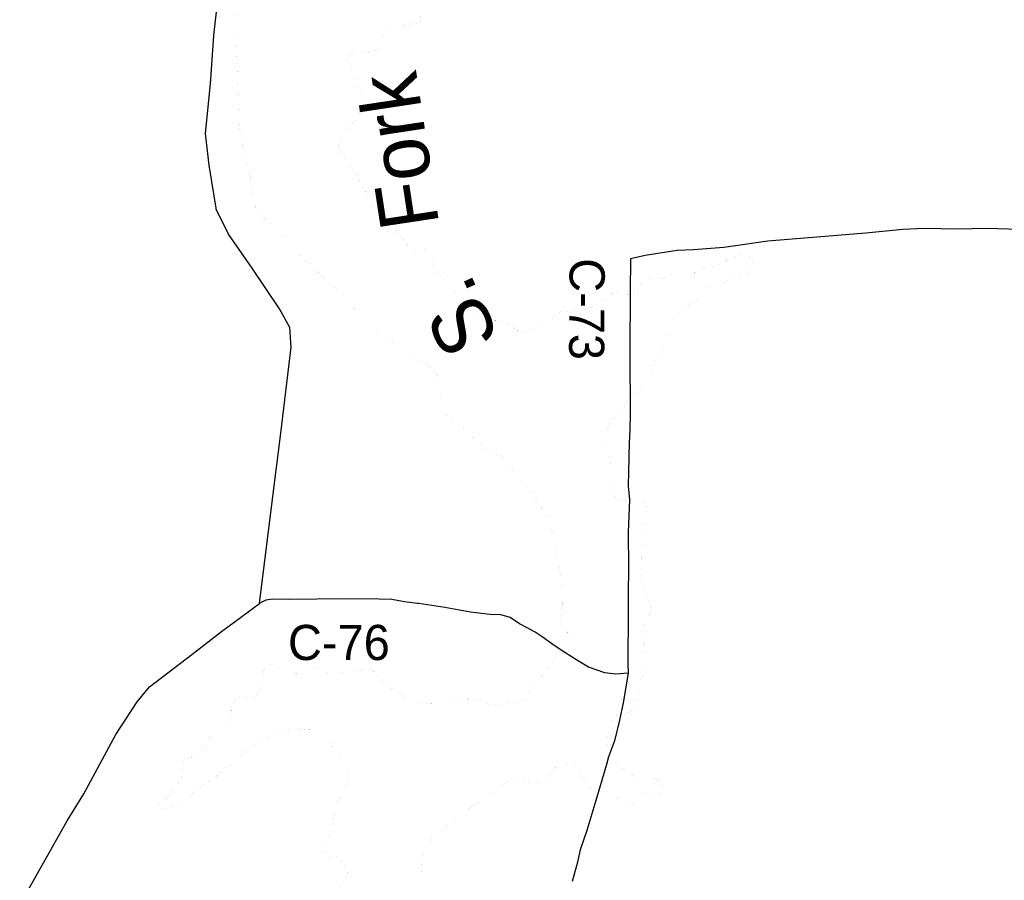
# Model space of a CAD drawing. Header units: feet. Extents: x 2045852 to 2423567, y 671180 to 1091522.
# Tile 46 of 101: x 2207659 to 2216065, y 927436 to 934786. Entities that reach past the tile are written whole.
import ezdxf
from ezdxf.enums import TextEntityAlignment as Align

# ---------------------------------------------------------------- set-up
doc = ezdxf.new("R2010")
doc.units = ezdxf.units.FT
doc.header["$MEASUREMENT"] = 0
doc.linetypes.add('stream', pattern=[1.4, 0.7, -0.1, 0.1, -0.1, 0.1, -0.1, 0.1, -0.1])
for name, color, linetype in [('GM_X_County_Road', 3, 'Continuous'), ('GM_X_County_Road_Text', 3, 'Continuous'), ('GM_X_Major_River', 5, 'stream'), ('GM_X_Major_River_Text', 5, 'Continuous'), ('GM_X_State_Route', 1, 'Continuous')]:
    doc.layers.add(name, color=color, linetype=linetype)
doc.styles.add('Style-font30', font='font30.shx')
doc.styles.add('Style-font31', font='font31.shx')

msp = doc.modelspace()

# ---------------------------------------------------------------- linework, layer by layer
at = {"layer": 'GM_X_County_Road', "flags": 128}
for points in [[(2216193.1, 932994.1), (2215918, 933001.9), (2215667.1, 932997.8), (2215378, 933001.6), (2215197.4, 932993.4), (2214882.2, 932961.1), (2214498.8, 932930.8), (2214047.1, 932894.4), (2213671.7, 932840), (2213410.8, 932819.7), (2213272.3, 932813.6), (2212999.3, 932771.3), (2212874.8, 932743.1), (2212870.8, 932462.2), (2212868.8, 931954.4), (2212870.9, 931400.6), (2212864.5, 931210.8), (2212864.5, 931210.7)], [(2212864.5, 931210.7), (2212863.5, 931180.9), (2212858.9, 931047.4), (2212854.9, 930804.6), (2212865, 930684.2), (2212853, 930405.3), (2212857.1, 930104.3), (2212855.1, 929883.6), (2212853.7, 929809.3), (2212853.1, 929781.3), (2212853.2, 929608.7), (2212851.2, 929410.1), (2212851.2, 929283.6), (2212853.3, 929203.4)], [(2212853.3, 929203.4), (2212744.9, 929197.3), (2212654.5, 929207.3), (2212516, 929255.3), (2212421.6, 929311.5), (2212313.2, 929381.6), (2212222.9, 929441.7), (2212118.5, 929515.9), (2212060.3, 929554), (2211992, 929592.1), (2211925.7, 929626.2), (2211845.4, 929680.3), (2211759.1, 929706.3), (2211697.5, 929701.9), (2211508.1, 929726.3), (2211289.1, 929764.5), (2211068.2, 929798.7), (2211054.6, 929800.4), (2210945.7, 929813.7), (2210837.2, 929832.8), (2210728.9, 929837.9), (2210415.9, 929839.2), (2210197.3, 929837.3), (2209966.6, 929833.2), (2209816.2, 929836), (2209760.1, 929829.4), (2209726.1, 929811.1), (2209706.9, 929800.4)], [(2212853.3, 929203.4), (2212811.2, 928952.6), (2212781.1, 928802.1), (2212737, 928625.5), (2212686.8, 928489), (2212668.4, 928424), (2212632.7, 928298.4), (2212568.5, 928089.7), (2212502.3, 927860.9), (2212444.1, 927696.4), (2212418.1, 927578), (2212375.9, 927425.5)]]:
    msp.add_lwpolyline(points, dxfattribs=at)
at = {"layer": 'GM_X_Major_River', "ltscale": 0.333, "const_width": 0.18, "flags": 128}
for points in [[(2210938.8, 935517.1), (2210943.1, 935507.2), (2210945.4, 935497.2), (2210947.8, 935485.3), (2210952.4, 935465.3), (2210954.7, 935453.4), (2210957.1, 935441.4), (2210961.4, 935431.5), (2210961.7, 935421.5), (2210964, 935409.5), (2210964.5, 935395.5), (2210964.8, 935383.4), (2210965.1, 935373.4), (2210965.7, 935351.4), (2210968.1, 935339.4), (2210968.5, 935325.4), (2210973.9, 935277.4), (2210978.9, 935245.4), (2210983.5, 935225.5), (2210988, 935205.6), (2210994.7, 935183.7), (2210999.3, 935163.8), (2211003.7, 935149.8), (2211010.4, 935128), (2211014.8, 935114), (2211019.2, 935100.1), (2211023.6, 935086.2), (2211028.1, 935068.3), (2211032.6, 935054.4), (2211041.3, 935030.5), (2211047.8, 935014.7), (2211054.2, 935000.8), (2211058.7, 934982.9), (2211063.1, 934969), (2211065.5, 934955), (2211070, 934939.1), (2211072.4, 934925.1), (2211074.8, 934913.2), (2211077.1, 934903.2), (2211079.7, 934883.2), (2211080.1, 934869.2), (2211082.4, 934859.2), (2211082.8, 934843.2), (2211083.1, 934833.2), (2211081.5, 934821.1), (2211080.4, 934790.9), (2211076.8, 934774.8), (2211071.3, 934756.6), (2211059.4, 934752.2), (2211039.3, 934753.7), (2211027.2, 934755.3), (2211011.3, 934750.9), (2210989.4, 934744.2), (2210969.5, 934741.7), (2210957.5, 934739.3), (2210929.4, 934738.5), (2210913.4, 934738.1), (2210883.4, 934733.2), (2210857.6, 934726.4), (2210843.5, 934726), (2210818.1, 934705.3), (2210788.2, 934698.4), (2210780.6, 934684.1), (2210768.8, 934675.8), (2210763.5, 934651.6), (2210753.9, 934635.2), (2210750.4, 934619.1), (2210746.8, 934604.9), (2210743.2, 934588.8), (2210735.7, 934572.5), (2210732.1, 934556.4), (2210728.6, 934540.2), (2210722.9, 934528), (2210695, 934521.2), (2210657.2, 934512.1), (2210633.3, 934507.4), (2210621.2, 934507.1), (2210601.1, 934508.5), (2210583, 934512), (2210570.9, 934513.7), (2210552.7, 934517.2), (2210538.7, 934516.8), (2210528.6, 934518.5), (2210514.6, 934518.1), (2210509.2, 934497.9), (2210485.4, 934489.2), (2210474.4, 934450.8), (2210473, 934430.7), (2210473.3, 934420.7), (2210475.8, 934402.7), (2210480.4, 934382.8), (2210484.9, 934366.8), (2210493.9, 934335), (2210506.8, 934305.3), (2210519.5, 934279.5), (2210526, 934263.7), (2210532.3, 934253.8), (2210549.8, 934204.2), (2210556.4, 934184.3), (2210565, 934164.5), (2210569.4, 934150.6)], [(2209658, 935414.6), (2209652.6, 935394.3), (2209647, 935380.1), (2209635.7, 935353.7), (2209626.3, 935333.4), (2209620.6, 935321.2), (2209614.9, 935309), (2209609.3, 935294.8), (2209594.3, 935258.3), (2209587.2, 935228), (2209579.7, 935211.7), (2209574.1, 935197.5), (2209570.5, 935183.4), (2209566.7, 935173.3), (2209563.3, 935155.1), (2209559.9, 935132.9), (2209556.2, 935120.8), (2209552.5, 935110.7), (2209549, 935094.5), (2209547.3, 935082.4), (2209545.6, 935072.4), (2209543.9, 935062.3), (2209542.2, 935050.2), (2209538.6, 935038.1), (2209535, 935023.9), (2209531.3, 935013.8), (2209529.9, 934991.7), (2209526.4, 934973.5), (2209524.9, 934955.4), (2209523.4, 934939.3), (2209522, 934919.2), (2209520.7, 934895.1), (2209517.7, 934860.9), (2209515.1, 934812.7), (2209512, 934780.5), (2209512, 934710.3), (2209510.7, 934688.2), (2209511.3, 934666.2), (2209509.9, 934644.1), (2209508.6, 934622), (2209509.3, 934597.9), (2209509.9, 934575.9), (2209510.6, 934553.8), (2209511.6, 934519.8), (2209512.5, 934487.7), (2209513.4, 934457.6), (2209514.2, 934429.6), (2209517, 934403.5), (2209517.8, 934373.5), (2209518.7, 934343.4), (2209519.6, 934313.4), (2209520.5, 934281.3), (2209521.4, 934251.2), (2209522.3, 934219.2), (2209523.5, 934179.1), (2209524.3, 934151), (2209525.1, 934122.9), (2209525.8, 934098.9), (2209528.5, 934074.9), (2209529.4, 934044.8), (2209530.5, 934008.8), (2209531.5, 933972.7), (2209534.4, 933942.7), (2209535.2, 933914.6), (2209536, 933886.5), (2209538.8, 933858.6), (2209554.8, 933722.6)], [(2210569.4, 934150.6), (2210574.8, 934104.6), (2210570, 934062.3), (2210570.5, 934044.3), (2210569.1, 934024.2), (2210567.4, 934014.1), (2210560.4, 933979.8), (2210549, 933957.4), (2210518.1, 933914.4), (2210500.6, 933895.9), (2210490.9, 933885.6), (2210481.3, 933871.3), (2210456.2, 933838.4), (2210444.5, 933826.1), (2210433.6, 933787.7), (2210410, 933770.9), (2210400.1, 933764.6), (2210400.5, 933752.6), (2210385.3, 933724.1), (2210380, 933697.9), (2210386.7, 933676), (2210393.3, 933654.1), (2210405.9, 933636.4), (2210414.3, 933624.6), (2210424.8, 933606.9), (2210439.5, 933585.2), (2210456.2, 933561.6), (2210472.8, 933542), (2210485.4, 933524.3), (2210525.1, 933469.3), (2210537.7, 933451.6), (2210548.3, 933431.8), (2210560.8, 933414.1), (2210569.3, 933396.3), (2210579.8, 933382.6), (2210588.3, 933366.8), (2210594.6, 933354.9), (2210605.4, 933331.2), (2210613.8, 933317.4), (2210618.3, 933299.4), (2210624.8, 933281.6), (2210631.4, 933261.7), (2210638, 933243.8), (2210644.4, 933230), (2210648.8, 933218.1), (2210657.1, 933206.3), (2210669.7, 933188.5), (2210690.3, 933169.1), (2210700.6, 933161.3), (2210710.8, 933153.6), (2210721, 933149.9), (2210737.3, 933140.3), (2210751.4, 933136.7), (2210763.5, 933135.1), (2210783.7, 933129.6), (2210793.9, 933125.9), (2210812.2, 933116.4), (2210826.6, 933102.7), (2210835, 933090.9), (2210845.4, 933079.2), (2210851.8, 933067.3), (2210858.1, 933057.5), (2210862.6, 933039.6), (2210867.1, 933021.7), (2210873.6, 933005.8), (2210878.1, 932989.9), (2210884.5, 932976), (2210888.9, 932964.1), (2210914, 932928.7), (2210924.3, 932917), (2210934.8, 932903.2), (2210945.4, 932883.5), (2210961.8, 932871.9), (2210970.1, 932862.1), (2210984.5, 932850.5), (2210998.9, 932834.8), (2211013.3, 932825.2), (2211023.5, 932819.5), (2211039.7, 932813.9), (2211049.8, 932812.2), (2211061.9, 932808.5), (2211076, 932806.9), (2211099.8, 932815.6), (2211115.7, 932820.1), (2211125.7, 932822.4), (2211143.7, 932824.9), (2211163.7, 932825.5), (2211182.1, 932813.9), (2211194.4, 932804.3), (2211204.8, 932790.5), (2211205.4, 932770.5), (2211193.9, 932752.1), (2211188.4, 932733.9), (2211188.7, 932723.9), (2211189.2, 932709.8), (2211193.7, 932689.9), (2211200.3, 932672), (2211206.7, 932660.2), (2211213.3, 932638.3), (2211262.8, 932593.6), (2211279.3, 932578)], [(2209554.8, 933722.6), (2209561.4, 933702.7), (2209567.8, 933690.9), (2209572.2, 933677), (2209576.8, 933657), (2209583.4, 933639.2), (2209589.9, 933621.3), (2209594.5, 933599.3), (2209599.4, 933569.4), (2209606.2, 933543.5), (2209611, 933517.6), (2209615.6, 933495.6), (2209620.2, 933475.7), (2209624.9, 933453.8), (2209629.6, 933429.8), (2209634.3, 933405.9), (2209636.9, 933383.9), (2209637.4, 933367.9), (2209639.8, 933355.9), (2209642.2, 933341.9), (2209642.5, 933331.9), (2209644.9, 933317.9), (2209647.3, 933304), (2209647.8, 933287.9), (2209650.2, 933272), (2209652.6, 933260), (2209652.9, 933250), (2209655.2, 933240), (2209659.6, 933224.1), (2209663.9, 933214.2), (2209670.5, 933196.3), (2209674.9, 933182.4), (2209679.2, 933172.5), (2209689.7, 933156.7), (2209696.1, 933144.9), (2209706.5, 933131.1), (2209743.8, 933090.1), (2209758.2, 933076.4), (2209770.7, 933060.7), (2209791.2, 933047.3), (2209807.6, 933033.7), (2209824.1, 933018.1), (2209844.6, 933002.7), (2209863.1, 932987.2), (2209881.7, 932971.6), (2209898, 932960), (2209910.4, 932950.4), (2209922.7, 932940.7), (2209935, 932931), (2209949.3, 932921.4), (2209952.3, 932919)], [(2210015.5, 932792.7), (2209952.3, 932919)], [(2210015.5, 932792.7), (2210023.4, 932789.1), (2210039.7, 932779.5), (2210056.1, 932768), (2210070.4, 932758.3), (2210084.8, 932744.7), (2210091.3, 932730.8), (2210109.8, 932715.3), (2210128.2, 932703.8), (2210140.4, 932696.1), (2210150.7, 932688.4), (2210159, 932678.6), (2210169.3, 932668.9), (2210183.8, 932653.2), (2210194.1, 932643.5), (2210208.6, 932627.9), (2210225.1, 932614.3), (2210239.6, 932596.7), (2210249.9, 932586.9), (2210260.4, 932573.2), (2210274.7, 932561.5), (2210289.4, 932539.9), (2210315.9, 932524.6), (2210336.6, 932505.1), (2210361.3, 932483.8), (2210381.9, 932462.3), (2210402.6, 932440.8)], [(2213242, 932233.8), (2213255.8, 932250), (2213273.6, 932270.3), (2213287.5, 932282.5), (2213299.4, 932294.7), (2213309.3, 932302.8), (2213319.3, 932309), (2213335.2, 932323.2), (2213345.1, 932329.4), (2213357, 932337.5), (2213375, 932345.8), (2213392.9, 932358), (2213412.8, 932374.3), (2213436.7, 932384.7), (2213452.6, 932396.9), (2213468.5, 932409.1), (2213486.4, 932423.4), (2213500.3, 932433.6), (2213510.2, 932443.7), (2213531.9, 932472.1), (2213541.8, 932484.3), (2213553.6, 932498.4), (2213569.6, 932502.7), (2213583.6, 932508.8), (2213597.6, 932513), (2213607.6, 932517.2), (2213617.5, 932521.3), (2213629.5, 932527.5), (2213645.4, 932537.7), (2213671.4, 932546), (2213689.3, 932554.3), (2213703.3, 932558.5), (2213713.3, 932560.6), (2213725.3, 932564.7), (2213743.3, 932573), (2213757.3, 932575.2), (2213771.3, 932577.3), (2213785.3, 932581.5), (2213803.3, 932585.8), (2213813.3, 932587.9), (2213825.3, 932592), (2213835.3, 932598.2), (2213847.3, 932602.3), (2213857.2, 932610.5), (2213867.2, 932614.6), (2213881.1, 932624.8), (2213894.9, 932643.1), (2213904.8, 932653.2), (2213910.7, 932663.3), (2213916.3, 932693.5), (2213916.1, 932707.5), (2213913.8, 932729.6), (2213891.3, 932761.4), (2213871.2, 932769.2), (2213849.1, 932772.9), (2213827, 932772.7), (2213802.9, 932770.4), (2213792.9, 932770.2), (2213774.9, 932764), (2213761, 932757.8), (2213747, 932753.7), (2213731, 932749.4), (2213715.1, 932739.2), (2213701.1, 932733), (2213681.1, 932722.7), (2213665.2, 932714.5), (2213651.3, 932706.3), (2213639.3, 932700.2), (2213629.3, 932696), (2213615.3, 932691.8), (2213593.3, 932685.6), (2213577.3, 932681.3), (2213557.3, 932677.1), (2213537.3, 932672.8), (2213513.3, 932668.5), (2213499.3, 932664.3), (2213489.3, 932660.2), (2213473.4, 932652), (2213453.5, 932637.7), (2213443.5, 932633.6), (2213427.5, 932629.4), (2213417.5, 932629.2), (2213401.4, 932629), (2213385.4, 932626.8), (2213363.3, 932628.6), (2213343.2, 932628.3), (2213325.2, 932628.1), (2213313.1, 932628), (2213301.1, 932625.8), (2213287.1, 932621.6), (2213241.1, 932613.1), (2213225.1, 932606.8), (2213207.1, 932602.6), (2213195.1, 932598.4), (2213185.2, 932594.3), (2213167.2, 932584.1), (2213155.3, 932577.9), (2213145.3, 932575.8), (2213131.2, 932573.6), (2213113.2, 932571.4), (2213093.1, 932571.1)], [(2211279.3, 932578), (2211291.7, 932562.3), (2211306.2, 932548.7), (2211318.7, 932533), (2211333.2, 932515.3), (2211347.8, 932497.7), (2211362.3, 932482.1), (2211374.8, 932466.4), (2211395.5, 932444.9), (2211412.1, 932425.3), (2211430.6, 932409.8), (2211445.1, 932394.2), (2211461.7, 932376.6), (2211478.1, 932363), (2211490.5, 932349.3), (2211503.1, 932331.6), (2211517.7, 932312), (2211530.1, 932298.3), (2211540.5, 932286.6), (2211548.9, 932272.8), (2211565.4, 932259.2), (2211581.9, 932243.6), (2211598.4, 932226), (2211676.1, 932217.7)], [(2213093.1, 932571.1), (2213079.1, 932571), (2213063, 932570.8), (2213051, 932570.6), (2213041, 932570.5), (2213029, 932568.3), (2213017, 932562.2), (2213003.1, 932554), (2212987.1, 932545.8), (2212973.2, 932537.6), (2212963.2, 932531.4), (2212955.5, 932511.3), (2212943.7, 932489), (2212933.9, 932474.9), (2212920.1, 932452.6), (2212902.2, 932436.4), (2212866.1, 932435.9), (2212848.1, 932435.7), (2212817.9, 932437.3), (2212803.8, 932443.2), (2212785.7, 932449), (2212775.6, 932452.9), (2212765.6, 932454.8), (2212755.5, 932458.7), (2212737.4, 932456.4), (2212727.5, 932452.3), (2212715.5, 932446.1), (2212703.5, 932440), (2212689.6, 932433.8), (2212677.6, 932427.6), (2212667.6, 932421.5), (2212657.7, 932413.3), (2212647.8, 932405.2), (2212635.9, 932391), (2212618, 932380.7), (2212606.1, 932372.6), (2212594.1, 932364.4), (2212576.3, 932350.1), (2212562.3, 932341.9), (2212548.4, 932333.8), (2212534.4, 932327.6), (2212518.4, 932323.3), (2212500.5, 932315.1), (2212488.5, 932306.9), (2212474.6, 932300.8), (2212462.6, 932294.6), (2212450.6, 932290.4), (2212436.6, 932288.2), (2212418.5, 932288), (2212400.5, 932289.8), (2212380.4, 932291.6), (2212358.3, 932293.3), (2212336.2, 932293), (2212322.1, 932294.9), (2212312.1, 932294.8), (2212302.1, 932294.6), (2212284.1, 932290.4), (2212264.1, 932282.1), (2212232.3, 932259.7), (2212222.4, 932247.5), (2212210.5, 932235.3), (2212198.6, 932225.2), (2212184.7, 932219), (2212168.7, 932208.7), (2212156.8, 932202.6), (2212140.8, 932196.4), (2212122.9, 932188.1), (2212104.9, 932181.9), (2212090.9, 932175.7), (2212074.9, 932171.5), (2212057, 932163.2), (2212045, 932155.1), (2212027.1, 932142.8), (2212017.2, 932136.7), (2212003.2, 932128.5), (2211987.3, 932122.3), (2211971.2, 932118), (2211957.2, 932115.9), (2211947.2, 932115.8), (2211929.1, 932119.5), (2211915, 932125.4), (2211904.8, 932135.3), (2211886.6, 932145.1), (2211870.4, 932155), (2211856.3, 932164.8), (2211840, 932178.7), (2211823.8, 932188.5), (2211809.7, 932194.4), (2211793.6, 932200.2), (2211771.4, 932209.9), (2211757.3, 932215.8), (2211743.2, 932219.6), (2211731.1, 932219.5), (2211713.1, 932219.3), (2211701, 932219.1), (2211676.1, 932217.7)], [(2210402.6, 932440.8), (2210421.3, 932419.3), (2210444.1, 932393.8), (2210467, 932366.4), (2210493.9, 932339.1), (2210588.8, 932247.5), (2210617.8, 932218.2), (2210644.6, 932190.9), (2210667.4, 932167.5), (2210690.1, 932144.1), (2210712.8, 932124.7), (2210733.4, 932105.2), (2210756, 932085.8), (2210784.7, 932066.5), (2210809.3, 932049.2), (2210835.8, 932033.9), (2210860.5, 932012.5), (2210892.9, 931999.4), (2210915.4, 931986), (2210937.8, 931974.6), (2210960.3, 931961.2), (2210980.7, 931949.7), (2210997, 931940.2), (2211011.4, 931928.5), (2211025.8, 931914.9), (2211044.2, 931901.4), (2211060.7, 931887.8), (2211081.1, 931874.4), (2211105.7, 931857), (2211122.1, 931845.4), (2211138.4, 931835.9), (2211152.8, 931824.2), (2211167.1, 931814.6), (2211179.5, 931802.9), (2211191.8, 931793.3), (2211202.3, 931779.5), (2211214.8, 931763.8), (2211225.3, 931748.1), (2211233.6, 931736.3), (2211242, 931722.5), (2211250.6, 931702.7), (2211255, 931690.8), (2211259.5, 931672.8), (2211259.8, 931662.8), (2211258.3, 931646.7), (2211258.7, 931634.7), (2211257.2, 931616.6), (2211255.6, 931600.5), (2211255.9, 931590.5), (2211252.6, 931568.3), (2211249.7, 931528.1), (2211250.1, 931514.1), (2211250.5, 931500.1), (2211254.9, 931490.2), (2211257.2, 931478.2), (2211261.5, 931468.3), (2211267.8, 931458.4), (2211278.3, 931442.7), (2211297, 931419.2), (2211309.4, 931407.5), (2211321.9, 931393.8), (2211336.3, 931380.2), (2211350.7, 931368.5), (2211365.1, 931354.9), (2211381.6, 931341.3), (2211398, 931327.8), (2211416.5, 931314.2), (2211434.8, 931302.7), (2211451.3, 931289.2), (2211467.9, 931271.6), (2211488.3, 931258.1), (2211502.7, 931244.5), (2211519.2, 931230.9), (2211533.6, 931217.3), (2211546.1, 931203.6), (2211560.5, 931190), (2211572.9, 931176.3), (2211589.5, 931160.7), (2211605.9, 931147.1), (2211620.3, 931135.5), (2211634.7, 931123.9), (2211651.1, 931110.3), (2211663.4, 931100.6), (2211687.4, 931087.3)], [(2212832.7, 930687.8), (2212796.6, 930687.3), (2212782.5, 930689.2), (2212768.4, 930693), (2212754.3, 930700.8), (2212740, 930716.7), (2212727.8, 930732.6), (2212723.6, 930742.6), (2212721.4, 930756.6), (2212717.2, 930774.6), (2212710.8, 930800.7), (2212696.4, 930830.6), (2212692.2, 930842.6), (2212690, 930854.6), (2212689.9, 930866.6), (2212689.8, 930876.6), (2212689.4, 930900.7), (2212689.3, 930910.8), (2212689, 930936.8), (2212694.6, 930965), (2212698.4, 930985.1), (2212700.2, 930999.2), (2212700, 931015.2), (2212695.8, 931025.2), (2212693.7, 931039.2), (2212689.4, 931055.2), (2212681.2, 931069.2), (2212675, 931081.1), (2212664.9, 931093), (2212660.7, 931103), (2212654.5, 931119), (2212644.3, 931130.9), (2212638.1, 931144.9), (2212634, 931154.9), (2212629.7, 931176.9), (2212633.3, 931207), (2212635.1, 931221.1), (2212641, 931233.2), (2212644.8, 931243.3), (2212654.6, 931263.5), (2212686.1, 931312), (2212695.9, 931330.2), (2212707.7, 931348.4), (2212719.6, 931358.6), (2212727.5, 931370.7), (2212737.4, 931380.9), (2212753.2, 931395.1), (2212769.1, 931411.3), (2212779, 931423.5), (2212788.8, 931435.7), (2212796.7, 931447.8), (2212804.6, 931457.9), (2212810.5, 931468), (2212820.3, 931484.2), (2212832.1, 931502.4), (2212836, 931512.5), (2212843.8, 931530.7), (2212847.6, 931546.7), (2212851.4, 931564.8), (2212859.2, 931581), (2212865, 931595.1), (2212885, 931601.4), (2212901, 931603.6), (2212921, 931607.8), (2212931, 931610), (2212943.1, 931612.1), (2212955, 931622.3), (2212968.7, 931644.5), (2212990.5, 931670.9), (2213008.3, 931689.2), (2213016.1, 931705.3), (2213025.9, 931721.5), (2213049.3, 931777.9), (2213055, 931800.1), (2213060.7, 931820.2), (2213066.5, 931838.4), (2213072.4, 931852.5), (2213078.2, 931868.6), (2213084, 931884.7), (2213091.8, 931902.9), (2213105.5, 931925.1), (2213117.3, 931943.3), (2213127.1, 931961.5), (2213136.9, 931979.7), (2213146.7, 931997.9), (2213154.5, 932018), (2213164.3, 932040.2), (2213172, 932062.4), (2213181.8, 932082.6), (2213187.6, 932098.7), (2213193.5, 932108.8), (2213197.3, 932118.9), (2213199.2, 932130.9), (2213203.1, 932141), (2213204.9, 932153.1), (2213208.7, 932169.2), (2213214.6, 932183.3), (2213220.4, 932195.4), (2213224.3, 932205.5), (2213232.2, 932219.6), (2213242, 932233.8)], [(2211687.4, 931087.3), (2211758.2, 931068), (2211768.3, 931060.1), (2211778.5, 931048.2), (2211788.7, 931034.3), (2211803, 931014.4), (2211817.3, 930996.5), (2211829.5, 930980.6), (2211839.7, 930972.7), (2211854, 930952.8), (2211864.2, 930940.9), (2211876.4, 930927), (2211890.7, 930909.1), (2211904.9, 930891.2), (2211921.2, 930873.3), (2211933.5, 930859.4), (2211947.7, 930845.6), (2211957.9, 930831.7), (2211974.2, 930811.8), (2211986.4, 930797.9), (2211994.6, 930787.9), (2212002.8, 930776), (2212013, 930762.1), (2212023.2, 930750.2), (2212031.4, 930738.2), (2212041.6, 930726.3), (2212049.8, 930710.4), (2212060, 930696.4), (2212070.2, 930682.5), (2212098.8, 930642.7), (2212105, 930630.8), (2212115.2, 930616.9), (2212121.4, 930604.9), (2212127.6, 930590.9), (2212135.8, 930577), (2212144, 930561), (2212154.3, 930545.1), (2212160.5, 930531.1), (2212168.7, 930515.2), (2212175, 930499.2), (2212181.2, 930485.2), (2212185.3, 930473.2), (2212187.5, 930459.2), (2212191.7, 930445.2), (2212197.9, 930431.2), (2212202.1, 930417.3), (2212206.3, 930401.3), (2212212.6, 930381.3), (2212216.9, 930363.3), (2212221.1, 930347.3), (2212225.4, 930323.2), (2212231.6, 930307.3), (2212235.9, 930285.2), (2212240.2, 930265.2), (2212242.5, 930245.2), (2212244.8, 930221.2), (2212249.1, 930197.1), (2212251.4, 930179.1), (2212255.5, 930167.1), (2212257.7, 930155.1), (2212259.9, 930141.1), (2212262.1, 930125), (2212266.4, 930101), (2212268.6, 930087), (2212270.8, 930073), (2212273, 930061), (2212275.2, 930044.9), (2212279.5, 930020.9), (2212281.8, 930000.9), (2212284, 929984.9), (2212286.2, 929970.8), (2212288.4, 929956.8), (2212290.6, 929942.8), (2212290.9, 929920.8), (2212291.1, 929900.7), (2212291.5, 929874.6), (2212291.7, 929858.6), (2212291.9, 929840.5), (2212290.3, 929814.4), (2212290.4, 929802.4), (2212290.6, 929788.3), (2212288.7, 929778.3), (2212288.9, 929764.2), (2212287.1, 929746.2), (2212285.4, 929726.1), (2212285.6, 929714), (2212283.9, 929685.9), (2212278.2, 929665.8), (2212272.4, 929645.6), (2212268.6, 929631.5), (2212266.7, 929621.5), (2212280.9, 929609.6), (2212293.1, 929601.8), (2212299.2, 929589.8), (2212315.5, 929571.9), (2212331.8, 929556.1), (2212348, 929540.2), (2212358.3, 929526.3)], [(2212959.3, 929140.4), (2212965.1, 929156.5), (2212980.6, 929198.8), (2212984.4, 929212.9), (2212988.2, 929231), (2212993.9, 929255.1), (2213001.7, 929271.3), (2213005.6, 929285.4), (2213009.4, 929301.5), (2213011.2, 929315.5), (2213013, 929333.6), (2213012.8, 929345.7), (2213012.7, 929355.7), (2213008.4, 929373.7), (2213004.2, 929391.7), (2213000, 929405.7), (2212995.8, 929417.7), (2212993.7, 929427.7), (2212989.5, 929437.7), (2212987.4, 929447.7), (2212983.2, 929459.7), (2212981, 929471.7), (2212976.9, 929481.7), (2212972.7, 929499.7), (2212970.4, 929521.7), (2212970.1, 929539.8), (2212970, 929549.8), (2212969.8, 929563.8), (2212971.6, 929577.9), (2212979.3, 929604.1), (2212993.1, 929622.3), (2212998.9, 929638.4), (2213010.7, 929658.6), (2213022.5, 929674.8), (2213040.1, 929711.1), (2213047.9, 929731.3), (2213053.8, 929741.4), (2213049.4, 929767.4), (2213045.1, 929787.4), (2213036.8, 929807.4), (2213030.6, 929823.4), (2213024.5, 929833.3), (2213020.3, 929843.3), (2213014.1, 929857.3), (2213007.9, 929875.3), (2213001.6, 929893.2), (2212995.3, 929913.2), (2212989, 929935.2), (2212984.8, 929953.2), (2212980.5, 929973.2), (2212978.1, 930001.3), (2212975.8, 930023.3), (2212973.6, 930043.4), (2212971.3, 930063.4), (2212971, 930081.5), (2212970.8, 930099.5), (2212968.6, 930115.6), (2212966.4, 930131.6), (2212966.2, 930147.6), (2212965.9, 930165.7), (2212967.7, 930183.8), (2212967.5, 930201.8), (2212969.2, 930223.9), (2212969.1, 930233.9), (2212970.9, 930248), (2212970.7, 930264.1), (2212972.4, 930284.1), (2212974.1, 930306.2), (2212977.9, 930328.4), (2212983.6, 930348.5), (2212985.4, 930364.6), (2212987.2, 930380.6), (2212989, 930394.7), (2212990.7, 930418.8), (2212992.5, 930434.9), (2212994.3, 930448.9), (2212996.2, 930459), (2212998.1, 930471.1), (2212999.9, 930483.1), (2213001.8, 930495.2), (2213007.4, 930527.3), (2213007.2, 930537.4), (2213007, 930553.4), (2213006.9, 930563.5), (2213006.8, 930573.5), (2213008.5, 930597.6), (2213008.2, 930613.6), (2213006.1, 930627.7), (2212997.8, 930645.6), (2212987.7, 930653.5), (2212977.5, 930661.4), (2212963.4, 930667.3), (2212949.3, 930675.1), (2212935.2, 930679), (2212919, 930684.8), (2212900.9, 930686.6), (2212888.9, 930688.4), (2212872.8, 930692.3), (2212856.7, 930692.1), (2212846.7, 930689.9), (2212832.7, 930687.8)], [(2212358.3, 929526.3), (2212364.5, 929512.3), (2212356.8, 929486.2), (2212345, 929463.9), (2212337.1, 929453.8), (2212325.3, 929435.6), (2212309.5, 929417.4), (2212301.6, 929405.2), (2212298, 929379.1), (2212284.3, 929350.9), (2212270.5, 929330.6), (2212258.5, 929330.5), (2212242.4, 929336.3), (2212230.3, 929338.2), (2212228.4, 929328.1), (2212214.7, 929303.9), (2212196.9, 929283.6), (2212185, 929269.4), (2212177.2, 929257.3), (2212167.3, 929245.1), (2212159.4, 929233), (2212151.5, 929222.8), (2212141.7, 929206.7), (2212127.9, 929190.5), (2212114, 929176.2), (2212094.3, 929151.9), (2212078.5, 929133.7), (2212060.7, 929111.4), (2212044.9, 929091.1), (2212029.1, 929070.9), (2212011.3, 929052.6), (2211997.5, 929036.4), (2211983.6, 929022.2), (2211969.8, 929001.9), (2211954, 928985.7), (2211942.1, 928971.5), (2211930.3, 928953.3), (2211708.8, 928930.1)], [(2210016.1, 929198.7), (2210004, 929200.4), (2209991.8, 929204.1), (2209975.7, 929207.6), (2209959.5, 929213.2), (2209943.3, 929216.7), (2209929.2, 929220.3), (2209919, 929224.1), (2209908.8, 929229.8), (2209896.6, 929235.5), (2209886.5, 929239.2), (2209868.2, 929248.7), (2209854, 929254.3), (2209837.6, 929263.9), (2209821.3, 929273.4), (2209809.2, 929277.1), (2209795, 929280.7), (2209771.4, 929266), (2209746.4, 929227.2), (2209742.8, 929213), (2209739.2, 929198.9), (2209737.5, 929188.8), (2209735.9, 929176.8), (2209734.3, 929162.7), (2209732.7, 929148.6), (2209733, 929136.6), (2209731.4, 929124.5), (2209729.7, 929112.4), (2209728.2, 929098.3), (2209722.6, 929084.1), (2209718.9, 929070), (2209713.3, 929057.8), (2209705.6, 929047.5), (2209696, 929031.2), (2209688.3, 929021), (2209676.6, 929010.6), (2209664.7, 929004.3), (2209640.7, 929003.6), (2209616.6, 929004.9), (2209598.5, 929004.4), (2209588.4, 929006.1), (2209568.5, 929003.5), (2209554.5, 929001.1), (2209540.5, 928998.8), (2209524.6, 928992.3), (2209510.9, 928981.9), (2209497.2, 928971.4), (2209487.6, 928957.1), (2209477.9, 928944.8), (2209470.4, 928926.6), (2209468.8, 928914.5), (2209467.2, 928898.4), (2209467.6, 928884.4), (2209466.2, 928866.3), (2209464.6, 928850.2), (2209463, 928836.1), (2209459.4, 928824), (2209455.7, 928813.8), (2209450, 928801.6), (2209442.4, 928787.4), (2209409.7, 928738.3), (2209398.1, 928726), (2209388.3, 928715.7), (2209374.6, 928705.2), (2209358.9, 928692.8), (2209339.3, 928678.2), (2209317.5, 928669.5), (2209307.5, 928667.2), (2209277.8, 928654.4), (2209266, 928648), (2209252.3, 928633.6), (2209244.7, 928621.3), (2209241.1, 928607.2), (2209237.4, 928595.1), (2209233.8, 928582.9), (2209230.2, 928566.8), (2209218.7, 928548.4), (2209211.1, 928536.2), (2209201.5, 928521.9), (2209183.9, 928505.3), (2209172.2, 928495), (2209156.4, 928486.5), (2209144.5, 928482.1), (2209134.4, 928481.9), (2209124.4, 928481.6), (2209114.4, 928481.3), (2209102.5, 928476.9), (2209092.5, 928474.7), (2209070.9, 928460), (2209061, 928455.7), (2209049.2, 928445.3), (2209047.7, 928431.3), (2209048.2, 928413.2), (2209053.1, 928381.3), (2209053.5, 928369.3), (2209053.8, 928357.2), (2209052.2, 928343.2), (2209046.9, 928318.9), (2209035.5, 928298.6), (2209023.9, 928282.2), (2209016.3, 928267.9)], [(2211708.8, 928930.1), (2211611.6, 928965.3), (2211593.4, 928970.8), (2211579.3, 928972.4), (2211561.2, 928975.9), (2211551.1, 928977.6), (2211509, 928978.4), (2211492.9, 928980), (2211480.8, 928979.6), (2211464.7, 928981.2), (2211450.7, 928980.8), (2211438.7, 928980.4), (2211426.7, 928980.1), (2211414.7, 928977.7), (2211400.7, 928975.3), (2211386.7, 928972.9), (2211372.8, 928970.5), (2211358.9, 928966.1), (2211340.9, 928963.6), (2211326.9, 928961.2), (2211312.9, 928958.8), (2211297, 928956.3), (2211280.9, 928955.9), (2211265, 928953.4), (2211245, 928950.9), (2211221, 928946.2), (2211201, 928943.6), (2211191, 928943.3), (2211167, 928942.6), (2211148.9, 928944.1), (2211128.8, 928945.6), (2211108.7, 928947), (2211090.6, 928946.5), (2211076.5, 928950.1), (2211060.4, 928951.6), (2211040.3, 928953.1), (2211022.1, 928956.6), (2211004, 928960.1), (2210989.8, 928965.7), (2210977.5, 928975.4), (2210957.1, 928984.8), (2210940.8, 928994.4), (2210924.4, 929005.9), (2210906, 929017.4), (2210887.6, 929031), (2210869.2, 929042.5), (2210852.8, 929054), (2210838.4, 929065.7), (2210824.1, 929075.3), (2210809.8, 929084.9), (2210797.4, 929094.6), (2210780.9, 929110.2), (2210768.6, 929121.8), (2210760.2, 929131.6), (2210751.9, 929141.4), (2210733.3, 929162.9), (2210722.8, 929176.7), (2210710.3, 929194.4), (2210701.9, 929206.2), (2210691.6, 929213.9), (2210677.3, 929223.5), (2210667.2, 929227.2), (2210657, 929231), (2210646.9, 929232.7), (2210632.9, 929234.3), (2210620.8, 929236), (2210606.7, 929237.6), (2210592.7, 929235.2), (2210574.7, 929232.7), (2210556.8, 929230.1), (2210538.8, 929227.6), (2210524.9, 929223.2), (2210506.9, 929218.7), (2210485, 929214.1), (2210469, 929211.6), (2210459, 929211.3), (2210449, 929211), (2210437, 929208.7), (2210421, 929208.2), (2210403.1, 929203.7), (2210379.1, 929201), (2210361, 929200.5), (2210351, 929200.2), (2210336.9, 929201.8), (2210318.8, 929205.3), (2210300.7, 929206.8), (2210290.5, 929210.5), (2210280.3, 929218.3), (2210265.9, 929229.9), (2210249.6, 929239.5), (2210239.4, 929245.2), (2210195.2, 929247.9), (2210181.1, 929247.5), (2210157.6, 929228.8), (2210129.8, 929218), (2210113.9, 929213.6), (2210086.2, 929202.7), (2210056.2, 929199.9), (2210038.1, 929199.4), (2210028.1, 929199.1), (2210016.1, 929198.7)], [(2213024.2, 928172.1), (2213034.2, 928172.2), (2213050.3, 928170.4), (2213060.3, 928170.6), (2213072.4, 928170.7), (2213082.4, 928174.8), (2213094.3, 928179), (2213106.3, 928183.2), (2213116.3, 928187.3), (2213128.3, 928193.4), (2213140, 928215.7), (2213147.9, 928227.8), (2213147.6, 928249.9), (2213145.4, 928265.9), (2213133.2, 928277.8), (2213117, 928287.6), (2213104.9, 928291.5), (2213092.8, 928295.3), (2213082.7, 928299.2), (2213066.6, 928303), (2213046.6, 928302.8), (2213036.5, 928302.7), (2213018.5, 928298.4), (2213008.5, 928298.3), (2212978.4, 928298), (2212966.4, 928297.8), (2212952.3, 928299.7), (2212940.2, 928301.5), (2212930.2, 928303.4), (2212920, 928309.3), (2212909.9, 928315.2), (2212899.8, 928323.1), (2212887.7, 928331), (2212877.5, 928336.9), (2212863.4, 928344.7), (2212847.2, 928354.5), (2212831, 928368.4), (2212820.9, 928372.3), (2212806.7, 928382.2), (2212786.4, 928397.9), (2212776.4, 928401.8), (2212764.2, 928407.7), (2212746.1, 928415.5), (2212733.9, 928423.4), (2212717.7, 928435.2), (2212707.6, 928443.1), (2212701.3, 928463.1), (2212695.1, 928481.1), (2212690.9, 928493.1), (2212688.6, 928511.1), (2212686.5, 928521.1), (2212686.3, 928533.2), (2212684.2, 928545.2), (2212684, 928555.2), (2212681.9, 928567.2), (2212681.7, 928577.2), (2212679.4, 928601.3), (2212677.2, 928615.3), (2212677, 928629.3), (2212674.9, 928641.4), (2212680.3, 928687.6), (2212684.1, 928701.7), (2212688, 928713.7), (2212689.8, 928723.8), (2212693.7, 928737.9), (2212699.5, 928750), (2212703.4, 928760.1), (2212711.2, 928778.2), (2212715, 928794.3), (2212724.9, 928808.5), (2212732.8, 928818.6), (2212744.6, 928832.8), (2212754.6, 928838.9), (2212766.5, 928845.1), (2212776.5, 928847.2), (2212790.5, 928849.4), (2212812.6, 928851.7), (2212822.6, 928855.8), (2212834.6, 928858), (2212850.6, 928862.2), (2212860.6, 928866.3), (2212872.5, 928874.5), (2212886.5, 928880.7), (2212898.4, 928888.8), (2212908.3, 928895), (2212918.2, 928905.1), (2212926, 928927.3), (2212929.8, 928945.4), (2212931.6, 928959.5), (2212933.4, 928975.5), (2212935.2, 928991.6), (2212935, 929005.6), (2212936.8, 929021.7), (2212938.5, 929039.8), (2212940.4, 929053.9), (2212942.2, 929065.9), (2212944, 929084), (2212945.9, 929094), (2212949.7, 929108.1), (2212953.5, 929124.2), (2212959.3, 929140.4)], [(2209016.3, 928267.9), (2209008.8, 928251.7), (2208995.3, 928233.3), (2208983.6, 928220.9), (2208966.1, 928202.3), (2208956.4, 928192), (2208948.7, 928181.8), (2208937, 928169.4), (2208923.3, 928157), (2208909.7, 928142.6), (2208898, 928130.2), (2208888.2, 928121.9), (2208876.5, 928111.6), (2208861, 928093.1), (2208853.3, 928080.8), (2208845.7, 928068.6), (2208859.9, 928061), (2208874.1, 928055.3), (2208884.3, 928051.6), (2208894.4, 928047.9), (2208910.6, 928044.3), (2208924.7, 928040.8), (2208936.7, 928041.1), (2208966.3, 928060), (2209021.6, 928089.6), (2209035.3, 928102), (2209052.9, 928116.6), (2209072.4, 928135.2), (2209097.9, 928153.9), (2209123.4, 928172.7), (2209147, 928189.4), (2209170.6, 928208.2), (2209200, 928231), (2209237.3, 928258.2), (2209290.5, 928289.8), (2209322, 928310.7), (2209347.6, 928327.5), (2209367.1, 928346.1), (2209388.6, 928364.7), (2209408.2, 928381.3), (2209425.7, 928399.9), (2209447.2, 928418.5), (2209466.7, 928437.1), (2209490.2, 928457.9), (2209515.7, 928476.6), (2209537.1, 928499.3), (2209566.6, 928520.2), (2209593.9, 928545), (2209621.5, 928561.9), (2209637.2, 928574.3), (2209651, 928582.8), (2209664.7, 928593.2), (2209678.4, 928605.6), (2209698.1, 928618.2), (2209715.9, 928628.7), (2209731.7, 928637.2), (2209743.4, 928645.5), (2209765.1, 928658.2), (2209777, 928662.5), (2209796.7, 928675.1), (2209812.6, 928681.6), (2209836.4, 928692.3), (2209852.2, 928698.8), (2209872.1, 928705.3), (2209893.9, 928712), (2209909.9, 928716.4), (2209927.8, 928721), (2209951.8, 928723.6), (2209969.8, 928726.2), (2209987.9, 928724.7), (2210005.9, 928725.2), (2210023.9, 928725.7), (2210054, 928726.5), (2210076.2, 928723.2), (2210114.2, 928724.2), (2210144.4, 928723.1), (2210158.5, 928721.5), (2210174.7, 928715.9), (2210188.9, 928710.3), (2210209.1, 928702.9), (2210227.4, 928695.4), (2210243.6, 928689.8), (2210256, 928680.1), (2210270.2, 928672.5), (2210280.6, 928658.8), (2210291, 928647), (2210299.4, 928635.2), (2210305.8, 928623.4), (2210310.1, 928613.5), (2210314.4, 928603.6), (2210318.7, 928593.7), (2210323, 928583.8), (2210327.3, 928573.9), (2210335.7, 928560.1), (2210348.2, 928544.4), (2210358.6, 928532.7), (2210368.9, 928522.9), (2210379.2, 928513.2), (2210389.6, 928501.4), (2210400, 928489.7), (2210414.3, 928478.1)], [(2210414.3, 928478.1), (2210426.7, 928466.4), (2210437, 928456.7), (2210441.3, 928446.8), (2210447.7, 928434.9), (2210452.1, 928421), (2210456.4, 928411.1), (2210460.8, 928397.2), (2210463.2, 928385.2), (2210465.7, 928369.2), (2210466, 928357.2), (2210466.4, 928343.2), (2210462.9, 928327), (2210459.5, 928306.9), (2210454.1, 928284.7), (2210444.7, 928262.4), (2210435.3, 928242), (2210399.3, 928168.8), (2210390, 928146.5), (2210380.5, 928128.2), (2210375.1, 928108), (2210369.5, 928091.8), (2210364.1, 928071.6), (2210358.7, 928049.4), (2210353.2, 928033.2), (2210347.8, 928010.9), (2210340.8, 927976.7), (2210333.7, 927946.4), (2210324.6, 927912), (2210315.5, 927881.7), (2210306.2, 927855.4), (2210298.8, 927835.1), (2210293.4, 927814.9), (2210286.1, 927790.6), (2210280.7, 927768.4), (2210273.3, 927748.1), (2210269.8, 927732), (2210268.2, 927717.9), (2210264.4, 927707.8), (2210264.9, 927691.8), (2210267.3, 927677.8), (2210271.9, 927657.9), (2210282.2, 927648.1), (2210296.5, 927642.5), (2210316.6, 927641.1), (2210332.7, 927637.5), (2210342.7, 927637.8), (2210357, 927630.2), (2210369.3, 927622.5), (2210379.5, 927616.8), (2210389.6, 927611.1), (2210424.8, 927574), (2210433.3, 927560.2), (2210441.6, 927550.4), (2210445.9, 927538.5), (2210450.3, 927526.6), (2210454.7, 927512.7), (2210455, 927502.6), (2210455.4, 927488.6), (2210451.8, 927476.5), (2210446.3, 927458.3), (2210440.6, 927446.1), (2210431, 927431.8), (2210419.4, 927417.4), (2210411.7, 927407.2), (2210396.3, 927384.7), (2210384.7, 927370.3), (2210372.9, 927361.9), (2210373.2, 927351.9), (2210377.7, 927336), (2210382, 927326.1), (2210390.4, 927314.3), (2210396.7, 927304.5), (2210407.2, 927286.7), (2210415.7, 927270.9), (2210428.2, 927255.2), (2210438.7, 927239.5), (2210447.2, 927223.7), (2210453.7, 927207.8), (2210458.3, 927187.9), (2210464.9, 927168), (2210467.3, 927152.1), (2210469.8, 927136.1), (2210470.4, 927116.1), (2210469.2, 927088), (2210454.4, 927045.4), (2210439, 927022.9), (2210431.4, 927010.7), (2210423.6, 927000.4), (2210416.2, 926982.2), (2210408.9, 926955.9), (2210409.3, 926941.9), (2210409.6, 926931.9), (2210411.9, 926921.9), (2210414.3, 926909.9), (2210420.6, 926900.1), (2210439.1, 926884.6), (2210447.5, 926872.8), (2210461.9, 926859.2), (2210474.5, 926841.5), (2210490.8, 926829.9)], [(2211716, 928213.6), (2211856.7, 928294.4), (2211864.7, 928296.5), (2211874.8, 928294.6), (2211884.8, 928294.7), (2211898.9, 928292.9), (2211912.9, 928291), (2211927, 928289.2), (2211941.1, 928287.4), (2211957.2, 928283.6), (2211975.3, 928279.8), (2212001.4, 928274.1), (2212019.6, 928270.3), (2212033.6, 928268.4), (2212045.7, 928264.6), (2212079.9, 928259), (2212090, 928257.1), (2212106, 928257.3), (2212120.1, 928257.4), (2212132.1, 928259.6), (2212144.1, 928263.8), (2212156, 928273.9), (2212167.7, 928298.2), (2212183.4, 928320.4), (2212193.3, 928336.6), (2212205.1, 928354.8), (2212212.9, 928370.9), (2212220.8, 928383.1), (2212236.6, 928399.3), (2212254.4, 928415.6), (2212266.4, 928421.7), (2212280.4, 928427.9), (2212290.3, 928432), (2212300.3, 928434.2), (2212310.4, 928436.3), (2212320.4, 928436.4), (2212330.4, 928436.5), (2212340.5, 928434.7), (2212350.5, 928432.8), (2212360.6, 928430.9), (2212370.7, 928429), (2212386.8, 928421.2), (2212400.9, 928415.3), (2212411, 928409.4), (2212421.2, 928401.5), (2212435.4, 928385.7), (2212447.7, 928365.8), (2212455.9, 928353.8), (2212462.1, 928337.8), (2212466.3, 928323.8), (2212472.6, 928303.9), (2212474.8, 928287.8), (2212479, 928277.9), (2212483.2, 928259.8), (2212491.5, 928243.9), (2212515.8, 928226.2), (2212525.9, 928222.2), (2212547.7, 928242.6), (2212565.6, 928252.8), (2212575.6, 928255), (2212579.5, 928265), (2212597.4, 928275.3), (2212609.4, 928281.4), (2212637.6, 928273.8), (2212641.7, 928263.8), (2212653.9, 928249.9), (2212660.1, 928239.9), (2212666.3, 928223.9), (2212670.5, 928212), (2212674.6, 928202), (2212684.9, 928186.1), (2212695, 928176.2), (2212707.2, 928166.3), (2212721.4, 928156.4), (2212735.5, 928152.6), (2212747.6, 928148.7), (2212757.7, 928144.8), (2212767.7, 928140.9), (2212779.8, 928139.1), (2212794, 928131.2), (2212808.1, 928121.3), (2212818.3, 928113.4), (2212830.4, 928105.6), (2212840.5, 928099.7), (2212850.6, 928095.8), (2212864.7, 928091.9), (2212874.8, 928088.1), (2212888.8, 928088.2), (2212898.8, 928090.3), (2212910.8, 928096.5), (2212922.8, 928102.7), (2212932.7, 928106.8), (2212942.6, 928117), (2212946.3, 928141.1), (2212950.1, 928163.2), (2212961.9, 928175.4), (2212978, 928177.6), (2212992, 928179.8), (2213008.1, 928175.9), (2213024.2, 928172.1)], [(2211716, 928213.6), (2211635.8, 928141.8), (2211616.2, 928127.2), (2211592.6, 928110.5), (2211551.3, 928081.2), (2211519.8, 928062.3), (2211494.2, 928047.5), (2211470.6, 928030.8), (2211445, 928014), (2211427.2, 928003.5), (2211413.5, 927993.1), (2211395.9, 927976.5), (2211374.4, 927959.9), (2211354.7, 927947.3), (2211339, 927932.8), (2211325.4, 927918.4), (2211303.9, 927901.7), (2211282.4, 927881.1), (2211256.9, 927860.3), (2211233.5, 927839.6), (2211209.9, 927822.9), (2211194.3, 927808.4), (2211182.6, 927796), (2211172.9, 927783.7), (2211163.2, 927771.4), (2211155.6, 927757.2), (2211146.1, 927740.8), (2211134.7, 927720.5), (2211125.1, 927706.2), (2211117.4, 927693.9), (2211100.4, 927657.3), (2211094.9, 927641.1), (2211091.3, 927625), (2211089.8, 927608.9), (2211088.4, 927588.8), (2211086.9, 927570.7), (2211085.5, 927548.6), (2211086.1, 927530.6), (2211086.7, 927510.5), (2211087.2, 927492.5), (2211089.7, 927476.5), (2211092.2, 927458.6), (2211096.7, 927440.7), (2211103.3, 927420.8), (2211110, 927398.9), (2211118.6, 927379.1), (2211129.2, 927359.3), (2211135.8, 927341.5), (2211146.3, 927325.8), (2211154.6, 927314), (2211165, 927302.2), (2211177.3, 927292.5), (2211189.6, 927282.9), (2211203.9, 927275.2), (2211220.1, 927269.7), (2211236.3, 927266.1), (2211252.4, 927264.6), (2211266.4, 927265), (2211284.4, 927265.5), (2211300.4, 927268), (2211324.4, 927270.7), (2211342.3, 927275.2), (2211356.2, 927279.6), (2211368.1, 927283.9), (2211378, 927290.2), (2211387.9, 927294.5), (2211407.8, 927301.1), (2211417.7, 927303.4), (2211427.8, 927301.7), (2211441.9, 927300), (2211458.1, 927294.5), (2211470.5, 927280.8), (2211476.9, 927269), (2211485.4, 927251.2), (2211491.8, 927239.3), (2211496.3, 927223.4), (2211500.7, 927211.5), (2211505, 927199.6), (2211522.8, 927141.9), (2211535.3, 927126.2), (2211545.6, 927114.5), (2211558, 927104.8), (2211570.3, 927095.2), (2211584.5, 927087.5), (2211598.7, 927081.9), (2211610.9, 927076.3), (2211625.1, 927072.7), (2211725.8, 927067.7)]]:
    msp.add_lwpolyline(points, dxfattribs=at)
at = {"layer": 'GM_X_State_Route', "flags": 128}
for points in [[(2209336.4, 933174.6), (2209336.1, 933176.5), (2209277.1, 933542), (2209246.4, 933812.1), (2209287.1, 934238), (2209318.1, 934649.6), (2209350.9, 934957), (2209422.6, 935301.8), (2209424.4, 935310.4), (2209482.6, 935570.9), (2209712.6, 936060.2), (2209911.7, 936486.8), (2210011, 936661), (2210082.2, 936832.7), (2210106.6, 936923.3), (2210110.6, 936955.7)], [(2207659.3, 927226.1), (2208065.7, 927942.9), (2208208, 928173.9), (2208479.8, 928679.9), (2208663.4, 928959.7), (2208767.4, 929087.9), (2209129.4, 929364.9), (2209382.6, 929561.8), (2209706.9, 929800.4), (2209816.6, 930691.6), (2209888.6, 931253), (2209888.6, 931253), (2209888.6, 931253), (2209977.8, 931988.2), (2209964.8, 932156.4), (2209877.8, 932315.3), (2209645.2, 932664.1), (2209441.7, 932953.3), (2209337.8, 933166), (2209336.4, 933174.6)]]:
    msp.add_lwpolyline(points, dxfattribs=at)

# ---------------------------------------------------------------- texts
at = {"layer": 'GM_X_County_Road_Text', "style": 'Style-font30'}
for s, rotation, p in [('C-73', 269.65645, (2212354.4, 932749.5)), ('C-76', 0.00001, (2209949.6, 929316.8))]:
    msp.add_text(s, height=300, rotation=rotation, dxfattribs=at).set_placement(p)
at = {"layer": 'GM_X_Major_River_Text', "style": 'Style-font31'}
for s, height, rotation, p in [('Fork', 500.24, 98.62028, (2211141.8, 933699)), ('S.', 500.16, 114.62042, (2211628.4, 932350.1))]:
    msp.add_text(s, height=height, rotation=rotation, dxfattribs=at).set_placement(p, align=Align.CENTER)

doc.saveas('drawing.dxf')
